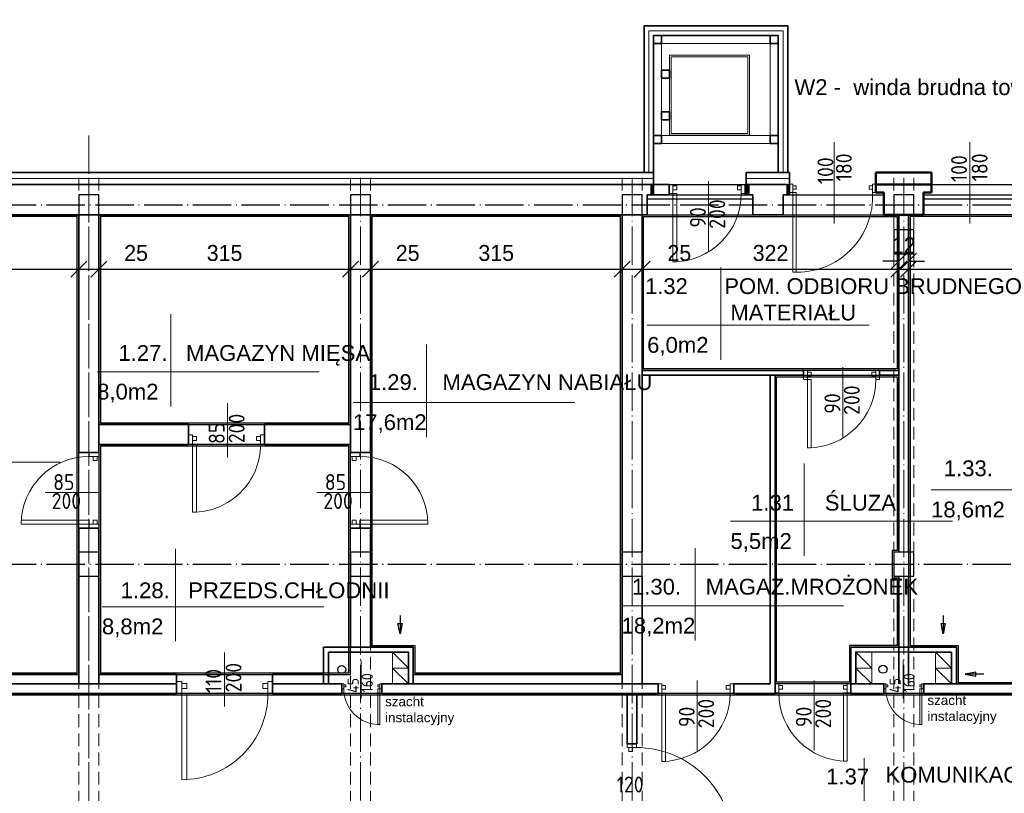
# Model space of a CAD drawing. Header units: millimetres. Extents: x -642 to 14033, y 1994 to 13520.
# Tile 67 of 72: x 10021 to 11253, y 11860 to 12829. Entities that reach past the tile are written whole.
import ezdxf

# ---------------------------------------------------------------- set-up
doc = ezdxf.new("R2010")
doc.units = ezdxf.units.MM
doc.linetypes.add('ACAD_ISO04W100', pattern=[30.5, 24, -3, 0.5, -3])
doc.linetypes.add('KRESKOWA_X2', pattern=[12, 8, -4])
for name, color, linetype, lineweight in [('drzwi', 140, 'Continuous', 13), ('KOMINY', 43, 'Continuous', 15), ('opisy drzwi', 40, 'Continuous', 13), ('opisy pom', 3, 'Continuous', 18), ('OPISY POM. 100', 150, 'Continuous', 20), ('przerywana', 7, 'KRESKOWA_X2', 9), ('sciany', 4, 'Continuous', 35), ('symetria', 7, 'ACAD_ISO04W100', 9), ('słupy', 2, 'Continuous', 30), ('wymiary', 1, 'Continuous', 13), ('ściana', 4, 'Continuous', 50), ('ściany-OCIEPLENIE', 201, 'Continuous', 9)]:
    doc.layers.add(name, color=color, linetype=linetype, lineweight=lineweight)
doc.layers.add('kanalizacja', color=210, linetype='Continuous')
doc.layers.add('POWIERZCHNIA', color=123, linetype='Continuous', plot=False)
doc.styles.add('ISO', font='isocp.shx')
doc.styles.add('ROMANS', font='ROMANS')
doc.styles.add('SYSTEM', font='TXT')
doc.linetypes.add('BATTING', pattern='A,0.0001,-0.1,[134,ltypeshp.shx,S=0.1,R=0,X=-0.1,Y=0],-0.2,[134,ltypeshp.shx,S=0.1,R=180,X=0.1,Y=0],-0.1', length=0.4001)
doc.dimstyles.new('Jacek2', dxfattribs={"dimscale": 2, "dimtxt": 10, "dimasz": 10, "dimexe": 15, "dimexo": 15, "dimgap": 5, "dimtad": 1, "dimdec": 0, "dimzin": 0, "dimdsep": 46, "dimtxsty": 'Standard', "dimblk": 'OBLIQUE', "dimcen": 0, "dimdle": 5, "dimadec": 1, "dimazin": 0, "dimtfac": 1, "dimtdec": 0, "dimtofl": 0, "dimtmove": 0, "dimatfit": 3, "dimfxl": 1, "dimtolj": 1, "dimtzin": 0, "dimarcsym": 0})

# ---------------------------------------------------------------- blocks, each defined once
blk = doc.blocks.new('_OBLIQUE')
at = {"color": 0, "linetype": 'ByBlock'}
blk.add_line((-0.5, -0.5), (0.5, 0.5), dxfattribs=at)
blk = doc.blocks.new('*D247')
at = {"layer": 'Defpoints', "color": 0, "transparency": 16777216}
for p in [(9779.6, 12584.9), (10094.6, 12584.9), (10094.6, 12517)]:
    blk.add_point(p, dxfattribs=at)
at = {"layer": 'wymiary', "color": 0, "lineweight": -2, "transparency": 16777216}
for p, q in [((9779.6, 12554.9), (9779.6, 12487)), ((10094.6, 12554.9), (10094.6, 12487)), ((9769.6, 12517), (10104.6, 12517))]:
    blk.add_line(p, q, dxfattribs=at)
at = {"layer": 'wymiary', "color": 0, "lineweight": -2, "transparency": 16777216, "xscale": 20, "yscale": 20, "zscale": 20, "rotation": 180}
blk.add_blockref('_OBLIQUE', (9779.6, 12517), dxfattribs=at)
at = {"layer": 'wymiary', "color": 0, "lineweight": -2, "transparency": 16777216, "xscale": 20, "yscale": 20, "zscale": 20}
blk.add_blockref('_OBLIQUE', (10094.6, 12517), dxfattribs=at)
at = {"layer": 'wymiary', "color": 0, "transparency": 16777216, "insert": (9937.1, 12537), "char_height": 20, "attachment_point": 5}
blk.add_mtext('\\A1;315', dxfattribs=at)
blk = doc.blocks.new('*D248')
at = {"layer": 'Defpoints', "color": 0, "transparency": 16777216}
for p in [(10094.6, 12584.9), (10119.6, 12584.9), (10119.6, 12517)]:
    blk.add_point(p, dxfattribs=at)
at = {"layer": 'wymiary', "color": 0, "lineweight": -2, "transparency": 16777216}
for p, q in [((10094.6, 12554.9), (10094.6, 12487)), ((10119.6, 12554.9), (10119.6, 12487)), ((10084.6, 12517), (10119.6, 12517)), ((10119.6, 12517), (10193, 12517))]:
    blk.add_line(p, q, dxfattribs=at)
at = {"layer": 'wymiary', "color": 0, "lineweight": -2, "transparency": 16777216, "xscale": 20, "yscale": 20, "zscale": 20, "rotation": 180}
blk.add_blockref('_OBLIQUE', (10094.6, 12517), dxfattribs=at)
at = {"layer": 'wymiary', "color": 0, "lineweight": -2, "transparency": 16777216, "xscale": 20, "yscale": 20, "zscale": 20}
blk.add_blockref('_OBLIQUE', (10119.6, 12517), dxfattribs=at)
at = {"layer": 'wymiary', "color": 0, "transparency": 16777216, "insert": (10166.3, 12537), "char_height": 20, "attachment_point": 5}
blk.add_mtext('\\A1;25', dxfattribs=at)
blk = doc.blocks.new('*D249')
at = {"layer": 'Defpoints', "color": 0, "transparency": 16777216}
for p in [(10119.6, 12584.9), (10434.6, 12584.9), (10434.6, 12517)]:
    blk.add_point(p, dxfattribs=at)
at = {"layer": 'wymiary', "color": 0, "lineweight": -2, "transparency": 16777216}
for p, q in [((10119.6, 12554.9), (10119.6, 12487)), ((10434.6, 12554.9), (10434.6, 12487)), ((10109.6, 12517), (10444.6, 12517))]:
    blk.add_line(p, q, dxfattribs=at)
at = {"layer": 'wymiary', "color": 0, "lineweight": -2, "transparency": 16777216, "xscale": 20, "yscale": 20, "zscale": 20, "rotation": 180}
blk.add_blockref('_OBLIQUE', (10119.6, 12517), dxfattribs=at)
at = {"layer": 'wymiary', "color": 0, "lineweight": -2, "transparency": 16777216, "xscale": 20, "yscale": 20, "zscale": 20}
blk.add_blockref('_OBLIQUE', (10434.6, 12517), dxfattribs=at)
at = {"layer": 'wymiary', "color": 0, "transparency": 16777216, "insert": (10277.1, 12537), "char_height": 20, "attachment_point": 5}
blk.add_mtext('\\A1;315', dxfattribs=at)
blk = doc.blocks.new('*D250')
at = {"layer": 'Defpoints', "color": 0, "transparency": 16777216}
for p in [(10434.6, 12584.9), (10459.6, 12584.9), (10459.6, 12517)]:
    blk.add_point(p, dxfattribs=at)
at = {"layer": 'wymiary', "color": 0, "lineweight": -2, "transparency": 16777216}
for p, q in [((10434.6, 12554.9), (10434.6, 12487)), ((10459.6, 12554.9), (10459.6, 12487)), ((10424.6, 12517), (10459.6, 12517)), ((10459.6, 12517), (10533, 12517))]:
    blk.add_line(p, q, dxfattribs=at)
at = {"layer": 'wymiary', "color": 0, "lineweight": -2, "transparency": 16777216, "xscale": 20, "yscale": 20, "zscale": 20, "rotation": 180}
blk.add_blockref('_OBLIQUE', (10434.6, 12517), dxfattribs=at)
at = {"layer": 'wymiary', "color": 0, "lineweight": -2, "transparency": 16777216, "xscale": 20, "yscale": 20, "zscale": 20}
blk.add_blockref('_OBLIQUE', (10459.6, 12517), dxfattribs=at)
at = {"layer": 'wymiary', "color": 0, "transparency": 16777216, "insert": (10506.3, 12537), "char_height": 20, "attachment_point": 5}
blk.add_mtext('\\A1;25', dxfattribs=at)
blk = doc.blocks.new('*D251')
at = {"layer": 'Defpoints', "color": 0, "transparency": 16777216}
for p in [(10459.6, 12584.9), (10774.6, 12584.9), (10774.6, 12517)]:
    blk.add_point(p, dxfattribs=at)
at = {"layer": 'wymiary', "color": 0, "lineweight": -2, "transparency": 16777216}
for p, q in [((10459.6, 12554.9), (10459.6, 12487)), ((10774.6, 12554.9), (10774.6, 12487)), ((10449.6, 12517), (10784.6, 12517))]:
    blk.add_line(p, q, dxfattribs=at)
at = {"layer": 'wymiary', "color": 0, "lineweight": -2, "transparency": 16777216, "xscale": 20, "yscale": 20, "zscale": 20, "rotation": 180}
blk.add_blockref('_OBLIQUE', (10459.6, 12517), dxfattribs=at)
at = {"layer": 'wymiary', "color": 0, "lineweight": -2, "transparency": 16777216, "xscale": 20, "yscale": 20, "zscale": 20}
blk.add_blockref('_OBLIQUE', (10774.6, 12517), dxfattribs=at)
at = {"layer": 'wymiary', "color": 0, "transparency": 16777216, "insert": (10617.1, 12537), "char_height": 20, "attachment_point": 5}
blk.add_mtext('\\A1;315', dxfattribs=at)
blk = doc.blocks.new('*D252')
at = {"layer": 'Defpoints', "color": 0, "transparency": 16777216}
for p in [(10774.6, 12584.9), (10799.6, 12584.9), (10799.6, 12517)]:
    blk.add_point(p, dxfattribs=at)
at = {"layer": 'wymiary', "color": 0, "lineweight": -2, "transparency": 16777216}
for p, q in [((10774.6, 12554.9), (10774.6, 12487)), ((10799.6, 12554.9), (10799.6, 12487)), ((10764.6, 12517), (10799.6, 12517)), ((10799.6, 12517), (10873, 12517))]:
    blk.add_line(p, q, dxfattribs=at)
at = {"layer": 'wymiary', "color": 0, "lineweight": -2, "transparency": 16777216, "xscale": 20, "yscale": 20, "zscale": 20, "rotation": 180}
blk.add_blockref('_OBLIQUE', (10774.6, 12517), dxfattribs=at)
at = {"layer": 'wymiary', "color": 0, "lineweight": -2, "transparency": 16777216, "xscale": 20, "yscale": 20, "zscale": 20}
blk.add_blockref('_OBLIQUE', (10799.6, 12517), dxfattribs=at)
at = {"layer": 'wymiary', "color": 0, "transparency": 16777216, "insert": (10846.3, 12537), "char_height": 20, "attachment_point": 5}
blk.add_mtext('\\A1;25', dxfattribs=at)
blk = doc.blocks.new('*D253')
at = {"layer": 'Defpoints', "color": 0, "transparency": 16777216}
for p in [(10799.6, 12584.9), (11121.1, 12584.9), (11121.1, 12517)]:
    blk.add_point(p, dxfattribs=at)
at = {"layer": 'wymiary', "color": 0, "lineweight": -2, "transparency": 16777216}
for p, q in [((10799.6, 12554.9), (10799.6, 12487)), ((11121.1, 12554.9), (11121.1, 12487)), ((10789.6, 12517), (11131.1, 12517))]:
    blk.add_line(p, q, dxfattribs=at)
at = {"layer": 'wymiary', "color": 0, "lineweight": -2, "transparency": 16777216, "xscale": 20, "yscale": 20, "zscale": 20, "rotation": 180}
blk.add_blockref('_OBLIQUE', (10799.6, 12517), dxfattribs=at)
at = {"layer": 'wymiary', "color": 0, "lineweight": -2, "transparency": 16777216, "xscale": 20, "yscale": 20, "zscale": 20}
blk.add_blockref('_OBLIQUE', (11121.1, 12517), dxfattribs=at)
at = {"layer": 'wymiary', "color": 0, "transparency": 16777216, "insert": (10960.4, 12537), "char_height": 20, "attachment_point": 5}
blk.add_mtext('\\A1;322', dxfattribs=at)
blk = doc.blocks.new('*D254')
at = {"layer": 'Defpoints', "color": 0, "transparency": 16777216}
for p in [(11121.1, 12584.9), (11133.1, 12584.9), (11133.1, 12526.7)]:
    blk.add_point(p, dxfattribs=at)
at = {"layer": 'wymiary', "color": 0, "lineweight": -2, "transparency": 16777216}
for p, q in [((11121.1, 12554.9), (11121.1, 12496.7)), ((11133.1, 12554.9), (11133.1, 12496.7)), ((11121.1, 12526.7), (11101.1, 12526.7)), ((11133.1, 12526.7), (11153.1, 12526.7))]:
    blk.add_line(p, q, dxfattribs=at)
at = {"layer": 'wymiary', "color": 0, "lineweight": -2, "transparency": 16777216, "xscale": 20, "yscale": 20, "zscale": 20}
blk.add_blockref('_OBLIQUE', (11121.1, 12526.7), dxfattribs=at)
at = {"layer": 'wymiary', "color": 0, "lineweight": -2, "transparency": 16777216, "xscale": 20, "yscale": 20, "zscale": 20, "rotation": 180}
blk.add_blockref('_OBLIQUE', (11133.1, 12526.7), dxfattribs=at)
at = {"layer": 'wymiary', "color": 0, "transparency": 16777216, "insert": (11127.1, 12546.7), "char_height": 20, "attachment_point": 5}
blk.add_mtext('\\A1;12', dxfattribs=at)
blk = doc.blocks.new('*D255')
at = {"layer": 'Defpoints', "color": 0, "transparency": 16777216}
for p in [(11133.1, 12584.9), (11461.1, 12584.9), (11461.1, 12517)]:
    blk.add_point(p, dxfattribs=at)
at = {"layer": 'wymiary', "color": 0, "lineweight": -2, "transparency": 16777216}
for p, q in [((11133.1, 12554.9), (11133.1, 12487)), ((11461.1, 12554.9), (11461.1, 12487)), ((11123.1, 12517), (11471.1, 12517))]:
    blk.add_line(p, q, dxfattribs=at)
at = {"layer": 'wymiary', "color": 0, "lineweight": -2, "transparency": 16777216, "xscale": 20, "yscale": 20, "zscale": 20, "rotation": 180}
blk.add_blockref('_OBLIQUE', (11133.1, 12517), dxfattribs=at)
at = {"layer": 'wymiary', "color": 0, "lineweight": -2, "transparency": 16777216, "xscale": 20, "yscale": 20, "zscale": 20}
blk.add_blockref('_OBLIQUE', (11461.1, 12517), dxfattribs=at)
at = {"layer": 'wymiary', "color": 0, "transparency": 16777216, "insert": (11297.1, 12537), "char_height": 20, "attachment_point": 5}
blk.add_mtext('\\A1;328', dxfattribs=at)
blk = doc.blocks.new('*D428')
at = {"layer": 'Defpoints', "color": 0, "transparency": 16777216}
for p in [(12183.1, 13003.7), (753.6, 12769.9), (12183.1, 12769.9)]:
    blk.add_point(p, dxfattribs=at)
at = {"layer": 'wymiary', "color": 0, "lineweight": -2, "transparency": 16777216}
for p, q in [((753.6, 12799.9), (753.6, 13033.7)), ((12183.1, 12799.9), (12183.1, 13033.7)), ((743.6, 13003.7), (12193.1, 13003.7))]:
    blk.add_line(p, q, dxfattribs=at)
at = {"layer": 'wymiary', "color": 0, "lineweight": -2, "transparency": 16777216, "xscale": 20, "yscale": 20, "zscale": 20, "rotation": 180}
blk.add_blockref('_OBLIQUE', (753.6, 13003.7), dxfattribs=at)
at = {"layer": 'wymiary', "color": 0, "lineweight": -2, "transparency": 16777216, "xscale": 20, "yscale": 20, "zscale": 20}
blk.add_blockref('_OBLIQUE', (12183.1, 13003.7), dxfattribs=at)
at = {"layer": 'wymiary', "color": 0, "transparency": 16777216, "insert": (6468.4, 13023.7), "char_height": 20, "attachment_point": 5}
blk.add_mtext('\\A1;11430', dxfattribs=at)

msp = doc.modelspace()

# ---------------------------------------------------------------- linework, layer by layer
for p, q in [((7707.4, 12622.9), (10984.1, 12622.9)), ((8383.1, 12622.9), (10984.1, 12622.9)), ((11100.1, 12622.9), (11507.4, 12622.9)), ((11100.1, 12622.9), (12183.1, 12622.9)), ((10806.1, 12609.9), (10938.1, 12609.9)), ((10976.1, 12609.9), (11102.1, 12609.9)), ((11152.1, 12609.9), (11272.1, 12609.9)), ((10806.1, 12604.9), (10938.1, 12604.9)), ((11152.1, 12604.9), (11272.1, 12604.9))]:
    msp.add_line(p, q)
at = {"linetype": 'ACAD_ISO04W100', "ltscale": 2}
for p, q in [((477.4, 12597.4), (13301.1, 12597.4)), ((477.4, 12147.4), (13301.1, 12147.4))]:
    msp.add_line(p, q, dxfattribs=at)
at = {"layer": 'drzwi'}
for points in [[(10814.1, 12809.4), (10970.1, 12809.4), (10970.1, 12674.3), (10814.1, 12674.3)], [(10824.1, 12799.4), (10960.1, 12799.4), (10960.1, 12684.3), (10824.1, 12684.3)], [(10834.1, 12784.7), (10934.1, 12784.7), (10934.1, 12684.7), (10834.1, 12684.7)], [(10836.1, 12782.7), (10932.1, 12782.7), (10932.1, 12686.7), (10836.1, 12686.7)]]:
    msp.add_lwpolyline(points, close=True, dxfattribs=at)
for points in [[(10833.5, 12622.9, 0), (10838.3, 12622.9, 0), (10838.3, 12611.5, 0), (10833.5, 12611.5, 0), (10833.5, 12622.9, 0)], [(10838.3, 12621, 0), (10843, 12621, 0), (10843, 12616.3, 0), (10838.3, 12616.3, 0), (10838.3, 12621, 0)], [(10923.8, 12621, 0), (10919, 12621, 0), (10919, 12616.3, 0), (10923.8, 12616.3, 0), (10923.8, 12621, 0)], [(10923.8, 12622.9, 0), (10928.5, 12622.9, 0), (10928.5, 12611.5, 0), (10923.8, 12611.5, 0), (10923.8, 12622.9, 0)], [(10988.4, 12623.1, 0), (10984.1, 12623.1, 0), (10984.1, 12612.8, 0), (10988.4, 12612.8, 0), (10988.4, 12623.1, 0)], [(10988.4, 12621.4, 0), (10992.7, 12621.4, 0), (10992.7, 12617.1, 0), (10988.4, 12617.1, 0), (10988.4, 12621.4, 0)], [(11088, 12621.4, 0), (11083.7, 12621.4, 0), (11083.7, 12617.1, 0), (11088, 12617.1, 0), (11088, 12621.4, 0)], [(11088, 12623.1, 0), (11092.1, 12623.1, 0), (11092.1, 12612.8, 0), (11088, 12612.8, 0), (11088, 12623.1, 0)], [(10838.3, 12611.5, 0), (10843, 12611.5, 0), (10843, 12526, 0), (10838.3, 12526, 0), (10838.3, 12611.5, 0)], [(10984.1, 12612.8, 0), (10992.7, 12612.8, 0), (10992.7, 12513.3, 0), (10988.4, 12513.2, 0), (10988.4, 12612.8, 0)], [(11001.9, 12389.9, 0), (11006.7, 12389.9, 0), (11006.7, 12378.5, 0), (11001.9, 12378.5, 0), (11001.9, 12389.9, 0)], [(11006.7, 12388, 0), (11011.4, 12388, 0), (11011.4, 12383.3, 0), (11006.7, 12383.3, 0), (11006.7, 12388, 0)], [(11092.2, 12388, 0), (11087.4, 12388, 0), (11087.4, 12383.3, 0), (11092.2, 12383.3, 0), (11092.2, 12388, 0)], [(11092.2, 12389.9, 0), (11096.9, 12389.9, 0), (11096.9, 12378.5, 0), (11092.2, 12378.5, 0), (11092.2, 12389.9, 0)], [(11006.7, 12378.5, 0), (11011.4, 12378.5, 0), (11011.4, 12293, 0), (11006.7, 12293, 0), (11006.7, 12378.5, 0)], [(10237.1, 12309.4, 0), (10232.1, 12309.4, 0), (10232.1, 12297.4, 0), (10237.1, 12297.4, 0), (10237.1, 12309.4, 0)], [(10237.1, 12307.4, 0), (10242.1, 12307.4, 0), (10242.1, 12302.4, 0), (10237.1, 12302.4, 0), (10237.1, 12307.4, 0)], [(10322.1, 12307.4, 0), (10317.1, 12307.4, 0), (10317.1, 12302.4, 0), (10322.1, 12302.4, 0), (10322.1, 12307.4, 0)], [(10322.1, 12309.4, 0), (10327.1, 12309.4, 0), (10327.1, 12297.4, 0), (10322.1, 12297.4, 0), (10322.1, 12309.4, 0)], [(10119.6, 12282.4, 0), (10119.6, 12287.4, 0), (10107.6, 12287.4, 0), (10107.6, 12282.4, 0), (10119.6, 12282.4, 0)], [(10237.1, 12297.4, 0), (10242.1, 12297.4, 0), (10242.1, 12212.6, 0), (10237.1, 12212.4, 0), (10237.1, 12297.4, 0)], [(10434.6, 12282.4, 0), (10434.6, 12287.4, 0), (10446.6, 12287.4, 0), (10446.6, 12282.4, 0), (10434.6, 12282.4, 0)], [(10117.6, 12282.4, 0), (10117.6, 12277.4, 0), (10112.6, 12277.4, 0), (10112.6, 12282.4, 0), (10117.6, 12282.4, 0)], [(10436.6, 12282.4, 0), (10436.6, 12277.4, 0), (10441.6, 12277.4, 0), (10441.6, 12282.4, 0), (10436.6, 12282.4, 0)], [(10107.6, 12197.4, 0), (10107.6, 12202.4, 0), (10022.8, 12202.4, 0)], [(10117.6, 12197.4, 0), (10117.6, 12202.4, 0), (10112.6, 12202.4, 0), (10112.6, 12197.4, 0), (10117.6, 12197.4, 0)], [(10436.6, 12197.4, 0), (10436.6, 12202.4, 0), (10441.6, 12202.4, 0), (10441.6, 12197.4, 0), (10436.6, 12197.4, 0)], [(10446.6, 12197.4, 0), (10446.6, 12202.4, 0), (10531.5, 12202.4, 0)], [(10022.6, 12197.4, 0), (10107.6, 12197.4, 0)], [(10119.6, 12197.4, 0), (10119.6, 12192.4, 0), (10107.6, 12192.4, 0), (10107.6, 12197.4, 0), (10119.6, 12197.4, 0)], [(10434.6, 12197.4, 0), (10434.6, 12192.4, 0), (10446.6, 12192.4, 0), (10446.6, 12197.4, 0), (10434.6, 12197.4, 0)], [(10531.6, 12197.4, 0), (10446.6, 12197.4, 0)], [(10223.5, 12000.7, 0), (10217.1, 12000.7, 0), (10217.1, 11985.4, 0), (10223.5, 11985.4, 0), (10223.5, 12000.7, 0)], [(10223.5, 11998.1, 0), (10229.8, 11998.1, 0), (10229.8, 11991.8, 0), (10223.5, 11991.8, 0), (10223.5, 11998.1, 0)], [(10331.4, 11998.1, 0), (10325, 11998.1, 0), (10325, 11991.8, 0), (10331.4, 11991.8, 0), (10331.4, 11998.1, 0)], [(10331.4, 12000.7, 0), (10337.7, 12000.7, 0), (10337.7, 11985.4, 0), (10331.4, 11985.4, 0), (10331.4, 12000.7, 0)], [(10426.3, 11997.4, 0), (10423.8, 11997.4, 0), (10423.8, 11991.4, 0), (10426.3, 11991.4, 0), (10426.3, 11997.4, 0)], [(10426.3, 11996.4, 0), (10428.8, 11996.4, 0), (10428.8, 11993.9, 0), (10426.3, 11993.9, 0), (10426.3, 11996.4, 0)], [(10471.3, 11996.4, 0), (10468.8, 11996.4, 0), (10468.8, 11993.9, 0), (10471.3, 11993.9, 0), (10471.3, 11996.4, 0)], [(10471.3, 11991.4, 0), (10468.8, 11991.4, 0), (10468.8, 11946.5, 0), (10471.3, 11946.5, 0), (10471.3, 11991.4, 0)], [(10471.3, 11997.4, 0), (10473.8, 11997.4, 0), (10473.8, 11991.4, 0), (10471.3, 11991.4, 0), (10471.3, 11997.4, 0)], [(10819.6, 11997.4, 0), (10824.4, 11997.4, 0), (10824.4, 11986, 0), (10819.6, 11986, 0), (10819.6, 11997.4, 0)], [(10824.4, 11995.5, 0), (10829.1, 11995.5, 0), (10829.1, 11990.8, 0), (10824.4, 11990.8, 0), (10824.4, 11995.5, 0)], [(10909.9, 11995.5, 0), (10905.1, 11995.5, 0), (10905.1, 11990.8, 0), (10909.9, 11990.8, 0), (10909.9, 11995.5, 0)], [(10909.9, 11997.4, 0), (10914.6, 11997.4, 0), (10914.6, 11986, 0), (10909.9, 11986, 0), (10909.9, 11997.4, 0)], [(10966.1, 11997.5, 0), (10970.9, 11997.5, 0), (10970.9, 11986.1, 0), (10966.1, 11986.1, 0), (10966.1, 11997.5, 0)], [(10970.9, 11995.6, 0), (10975.6, 11995.6, 0), (10975.6, 11990.8, 0), (10970.9, 11990.8, 0), (10970.9, 11995.6, 0)], [(11056.4, 11995.6, 0), (11051.6, 11995.6, 0), (11051.6, 11990.8, 0), (11056.4, 11990.8, 0), (11056.4, 11995.6, 0)], [(11056.4, 11997.5, 0), (11061.1, 11997.5, 0), (11061.1, 11986.1, 0), (11056.4, 11986.1, 0), (11056.4, 11997.5, 0)], [(11104.7, 11997.4, 0), (11102.2, 11997.4, 0), (11102.2, 11991.4, 0), (11104.7, 11991.4, 0), (11104.7, 11997.4, 0)], [(11104.7, 11996.4, 0), (11107.2, 11996.4, 0), (11107.2, 11993.9, 0), (11104.7, 11993.9, 0), (11104.7, 11996.4, 0)], [(11149.7, 11996.4, 0), (11147.2, 11996.4, 0), (11147.2, 11993.9, 0), (11149.7, 11993.9, 0), (11149.7, 11996.4, 0)], [(11149.7, 11991.4, 0), (11147.2, 11991.4, 0), (11147.2, 11946.5, 0), (11149.7, 11946.5, 0), (11149.7, 11991.4, 0)], [(11149.7, 11997.4, 0), (11152.2, 11997.4, 0), (11152.2, 11991.4, 0), (11149.7, 11991.4, 0), (11149.7, 11997.4, 0)], [(10223.5, 11985.4, 0), (10229.8, 11985.4, 0), (10229.8, 11877.7, 0), (10223.5, 11877.5, 0), (10223.5, 11985.4, 0)], [(10824.4, 11986, 0), (10829.1, 11986, 0), (10829.1, 11900.5, 0), (10824.4, 11900.5, 0), (10824.4, 11986, 0)], [(11056.4, 11986.1, 0), (11051.6, 11986.1, 0), (11051.6, 11900.6, 0), (11056.4, 11900.6, 0), (11056.4, 11986.1, 0)], [(10781.1, 11917.8, 0), (10781.1, 11922.4, 0), (10792.6, 11922.4, 0), (10792.6, 11917.8, 0), (10781.1, 11917.8, 0)], [(10783, 11917.8, 0), (10783, 11913, 0), (10787.8, 11913, 0), (10787.8, 11917.8, 0), (10783, 11917.8, 0)]]:
    msp.add_polyline3d(points, dxfattribs=at)
for centre, radius, start, end in [((10838.3, 12611.5), 85.5, 270, 0), ((10993.7, 12607.5), 94.5, 266.7849, 3.2153), ((11006.7, 12378.5), 85.5, 270, 0), ((10237.1, 12297.4), 85, 270.001, 0.0014), ((10107.6, 12197.4), 85, 90, 180), ((10446.6, 12197.4), 85, 0, 90), ((10471.3, 11991.4), 45, 180, 270), ((11149.7, 11991.4), 45, 180, 270), ((10223.5, 11985.4), 107.9, 270.001, 0.0014), ((10824.4, 11986), 85.5, 270, 0), ((11056.4, 11986.1), 85.5, 180, 270), ((10792.6, 11797.2), 120.6, 359.9997, 89.9998)]:
    msp.add_arc(centre, radius, start, end, dxfattribs=at)
at = {"layer": 'kanalizacja'}
for centre in [(10423.7, 12015.5), (11101.2, 12015.8)]:
    msp.add_circle(centre, 5, dxfattribs=at)
at = {"layer": 'KOMINY', "lineweight": 18}
for p, q in [((10487.1, 12037.4), (10507.1, 12017.4)), ((11067.1, 12037.4), (11087.1, 12017.4)), ((11167.1, 12037.4), (11187.1, 12017.4)), ((10487.1, 12017.4), (10507.1, 11997.4)), ((11067.1, 12017.4), (11087.1, 11997.4)), ((11167.1, 12017.4), (11187.1, 11997.4))]:
    msp.add_line(p, q, dxfattribs=at)
at = {"layer": 'KOMINY', "lineweight": 30}
for points in [[(10496.7, 12083.3), (10496.7, 12060), (10494.1, 12073.1), (10499.2, 12073.1), (10496.7, 12060)], [(11176.7, 12083.3), (11176.7, 12060), (11174.1, 12073.1), (11179.2, 12073.1), (11176.7, 12060)], [(11227.5, 12009.8), (11204.2, 12009.8), (11217.3, 12007.2), (11217.3, 12012.3), (11204.2, 12009.8)]]:
    msp.add_lwpolyline(points, dxfattribs=at)
at = {"layer": 'KOMINY', "lineweight": 18}
for points in [[(10507.1, 12017.4), (10487.1, 12017.4), (10487.1, 12037.4), (10507.1, 12037.4)], [(11087.1, 12017.4), (11067.1, 12017.4), (11067.1, 12037.4), (11087.1, 12037.4)], [(11187.1, 12017.4), (11167.1, 12017.4), (11167.1, 12037.4), (11187.1, 12037.4)], [(10507.1, 11997.4), (10487.1, 11997.4), (10487.1, 12017.4), (10507.1, 12017.4)], [(11087.1, 11997.4), (11067.1, 11997.4), (11067.1, 12017.4), (11087.1, 12017.4)], [(11187.1, 11997.4), (11167.1, 11997.4), (11167.1, 12017.4), (11187.1, 12017.4)]]:
    msp.add_lwpolyline(points, close=True, dxfattribs=at)
at = {"layer": 'opisy drzwi'}
for p, q in [((11040.1, 12574.1), (11040.1, 12675.9)), ((11210.1, 12574.1), (11210.1, 12675.9)), ((10882.6, 12539.5), (10882.6, 12627.1)), ((11051, 12306.5), (11051, 12394.1)), ((10280.8, 12281), (10280.8, 12348.9)), ((10052.7, 12237.1), (10120.5, 12237.1)), ((10392.7, 12237.1), (10460.5, 12237.1)), ((10277, 11969), (10277, 12036.9)), ((10448.2, 11979.3), (10448.2, 12026.8)), ((11126.6, 11979.3), (11126.6, 12026.8)), ((10868.7, 11914), (10868.7, 12001.6)), ((11015.2, 11914), (11015.2, 12001.6))]:
    msp.add_line(p, q, dxfattribs=at)
at = {"layer": 'opisy pom'}
for p, q in [((10898.2, 12403.4), (10898.2, 12519.1)), ((10209.8, 12344.8), (10209.8, 12460.6)), ((10806.2, 12446.8), (11083.9, 12446.8)), ((10529.9, 12306.5), (10529.9, 12422.3)), ((10117.8, 12388.2), (10395.5, 12388.2)), ((10437.9, 12349.9), (10715.7, 12349.9)), ((9793.8, 12275.1), (10071.6, 12275.1)), ((11002.5, 12157.8), (11002.5, 12273.5)), ((11161.6, 12240.6), (11439.3, 12240.6)), ((10910.5, 12201.2), (11188.2, 12201.2)), ((10215.8, 12050.8), (10215.8, 12166.6)), ((10866.2, 12051.8), (10866.2, 12167.6)), ((10123.8, 12094.2), (10401.5, 12094.2)), ((10774.2, 12095.2), (11051.9, 12095.2))]:
    msp.add_line(p, q, dxfattribs=at)
at = {"layer": 'OPISY POM. 100'}
msp.add_line((11077.8, 11904.3), (11077.8, 11799.2), dxfattribs=at)
at = {"layer": 'POWIERZCHNIA'}
for points in [[(9779.6, 12009.4), (10094.6, 12009.4), (10094.6, 12584.9), (9779.6, 12584.9)], [(9781.6, 12011.4), (10092.6, 12011.4), (10092.6, 12582.9), (9781.6, 12582.9)], [(10119.6, 12322.4), (10434.6, 12322.4), (10434.6, 12584.9), (10119.6, 12584.9)], [(10121.6, 12324.4), (10432.6, 12324.4), (10432.6, 12582.9), (10121.6, 12582.9)], [(10461.6, 12045.4), (10515.1, 12045.4), (10515.1, 12011.4), (10772.6, 12011.4), (10772.6, 12582.9), (10461.6, 12582.9)], [(10799.6, 12584.9), (11121.1, 12584.9), (11121.1, 12389.9), (10799.6, 12389.9)], [(10801.6, 12582.9), (11119.1, 12582.9), (11119.1, 12391.9), (10801.6, 12391.9)], [(11135.1, 12045.4), (11195.1, 12045.4), (11195.1, 11999.4), (11459.1, 11999.4), (11459.1, 12582.9), (11135.1, 12582.9)], [(10968.1, 12381.9), (11119.1, 12381.9), (11119.1, 12164.4), (11112.6, 12164.4), (11112.6, 12130.4), (11119.1, 12130.4), (11119.1, 12045.4), (11059.1, 12045.4), (11059.1, 11999.5), (10968.1, 11999.5)], [(10119.6, 12009.4), (10434.6, 12009.4), (10434.6, 12297.4), (10119.6, 12297.4)], [(10121.6, 12011.4), (10432.6, 12011.4), (10432.6, 12295.4), (10121.6, 12295.4)], [(9435.1, 11983.4), (9435.1, 11757.4), (9932.1, 11757.4), (9932.1, 11699.4), (10092.6, 11699.4), (10092.6, 11757.4), (10121.6, 11757.4), (10121.6, 11586.9), (10267.6, 11586.9), (10267.6, 11757.4), (11817.6, 11757.4), (11817.6, 11983.4)]]:
    msp.add_lwpolyline(points, close=True, dxfattribs=at)
for points in [[(10459.6, 12043.4), (10513.1, 12043.4), (10513.1, 12009.4), (10774.6, 12009.4), (10774.6, 12584.9), (10459.6, 12584.9), (10459.6, 12043.4)], [(11133.1, 12043.4), (11193.1, 12043.4), (11193.1, 11997.4), (11461.1, 11997.4), (11461.1, 12584.9), (11133.1, 12584.9), (11133.1, 12043.4)], [(10966.1, 12383.9), (11121.1, 12383.9), (11121.1, 12162.4), (11114.6, 12162.4), (11114.6, 12132.4), (11121.1, 12132.4), (11121.1, 12043.4), (11061.1, 12043.4), (11061.1, 11997.5), (10966.1, 11997.5), (10966.1, 12383.9), (11001.9, 12384.2)], [(9433.1, 11985.4), (9433.1, 11755.4), (9930.1, 11755.4), (9930.1, 11697.4), (10094.6, 11697.4), (10094.6, 11755.4), (10119.6, 11755.4), (10119.6, 11584.9), (10269.6, 11584.9), (10269.6, 11755.4), (11819.6, 11755.4), (11819.6, 11985.4), (9433.1, 11985.4), (9433.1, 11985.4), (9433.1, 11985.4)]]:
    msp.add_lwpolyline(points, dxfattribs=at)
at = {"layer": 'przerywana', "linetype": 'KRESKOWA_X2', "ltscale": 2}
for p, q in [((10094.6, 12631.4), (10094.6, 11259.9)), ((10094.6, 12631.4), (10094.6, 11259.9)), ((10119.6, 12631.4), (10119.6, 11259.9)), ((10434.6, 12631.4), (10434.6, 11584.9)), ((10459.6, 12631.4), (10459.6, 11584.9)), ((10774.6, 12631.4), (10774.6, 11259.9)), ((10799.6, 12631.4), (10799.6, 11259.9)), ((11114.6, 12631.4), (11114.6, 11259.9)), ((11139.6, 12631.4), (11139.6, 11259.9))]:
    msp.add_line(p, q, dxfattribs=at)
at = {"layer": 'sciany'}
for p, q in [((10811.1, 12622.9), (10833.5, 12622.9)), ((10833.5, 12622.9), (10833.5, 12609.9)), ((10933.1, 12622.9), (10928.5, 12622.9)), ((10928.5, 12622.9), (10928.5, 12609.9)), ((10833.5, 12609.9), (10811.1, 12609.9)), ((10928.5, 12609.9), (10933.1, 12609.9)), ((10094.6, 12584.9), (10094.6, 12287.4)), ((10119.6, 12584.9), (10119.6, 12287.4)), ((10434.6, 12584.9), (10434.6, 12287.4)), ((10459.6, 12584.9), (10459.6, 12287.4)), ((10774.6, 12584.9), (10774.6, 12162.4)), ((10799.6, 12584.9), (10799.6, 12162.4)), ((11121.1, 12584.9), (11121.1, 12162.4)), ((11133.1, 12584.9), (11133.1, 12162.4)), ((11001.9, 12389.9), (10799.6, 12389.9)), ((11001.9, 12389.9), (11001.9, 12383.9)), ((11121.1, 12389.9), (11096.9, 12389.9)), ((11096.9, 12389.9), (11096.9, 12383.9)), ((11001.9, 12383.9), (10799.6, 12383.9)), ((10960.1, 12383.9), (10960.1, 11997.5)), ((10966.1, 12383.9), (10966.1, 11997.5)), ((11121.1, 12383.9), (11096.9, 12383.9)), ((10119.6, 12322.4), (10232.1, 12322.4)), ((10232.1, 12322.4), (10232.1, 12297.4)), ((10327.1, 12322.4), (10327.1, 12297.4)), ((10327.1, 12322.4), (10434.6, 12322.4)), ((10094.6, 12287.4), (10119.6, 12287.4)), ((10119.6, 12297.4), (10232.1, 12297.4)), ((10327.1, 12297.4), (10434.6, 12297.4)), ((10434.6, 12287.4), (10459.6, 12287.4)), ((10094.6, 12192.4), (10119.6, 12192.4)), ((10094.6, 12192.4), (10094.6, 12162.4)), ((10119.6, 12192.4), (10119.6, 12162.4)), ((10434.6, 12192.4), (10459.6, 12192.4)), ((10459.6, 12192.4), (10459.6, 12162.4)), ((10094.6, 12132.4), (10094.6, 11997.4)), ((10119.6, 12132.4), (10119.6, 11997.4)), ((10774.6, 12132.4), (10774.6, 11997.4)), ((10799.6, 12132.4), (10799.6, 11997.4)), ((11121.1, 12132.4), (11121.1, 11997.4)), ((11133.1, 12132.4), (11133.1, 11997.4)), ((10513.1, 12043.4), (10401.1, 12043.4)), ((10401.1, 12043.4), (10401.1, 11997.4)), ((10513.1, 12043.4), (10513.1, 11997.4)), ((11061.1, 12043.5), (11061.1, 11997.5)), ((11061.1, 12043.4), (11193.1, 12043.4)), ((11193.1, 12043.4), (11193.1, 11997.4)), ((10407.1, 12037.4), (10453.1, 12037.4)), ((10407.1, 12037.4), (10407.1, 11997.4)), ((10507.1, 12037.4), (10453.1, 12037.4)), ((10507.1, 12037.4), (10507.1, 11997.4)), ((11067.1, 12037.5), (11133.1, 12037.4)), ((11067.1, 12037.5), (11067.1, 11997.5)), ((11187.1, 12037.4), (11133.1, 12037.4)), ((11187.1, 12037.4), (11187.1, 11997.4)), ((9779.6, 12009.4), (10094.6, 12009.4)), ((10119.6, 12009.4), (10217.1, 12009.4)), ((10217.1, 12009.4), (10217.1, 11985.4)), ((10337.1, 12009.4), (10337.1, 11985.4)), ((10337.1, 12009.4), (10401.1, 12009.4)), ((10513.1, 12009.4), (10774.6, 12009.4)), ((9661.1, 11997.4), (10217.1, 11997.4)), ((10337.1, 11997.4), (10423.8, 11997.4)), ((10473.8, 11997.4), (10819.6, 11997.4)), ((10819.6, 11997.4), (10819.6, 11985.5)), ((10914.6, 11997.4), (10914.6, 11985.5)), ((10914.6, 11997.4), (10960.1, 11997.4)), ((10966.1, 11997.5), (10966.1, 11985.5)), ((11061.1, 11997.5), (11061.1, 11985.5)), ((11061.1, 11997.5), (11102.2, 11997.4)), ((11152.2, 11997.4), (11271.6, 11997.4)), ((10217.1, 11985.4), (9661.1, 11985.4)), ((10337.1, 11985.4), (10423.8, 11985.4)), ((10473.8, 11985.4), (10819.6, 11985.5)), ((10781.1, 11922.4), (10781.1, 11985.4)), ((10793.1, 11922.4), (10793.1, 11985.4)), ((10914.6, 11985.5), (10966.1, 11985.5)), ((11061.1, 11985.5), (11102.2, 11985.4)), ((11152.2, 11985.4), (11271.6, 11985.4)), ((10781.1, 11922.4), (10793.1, 11922.4))]:
    msp.add_line(p, q, dxfattribs=at)
at = {"layer": 'sciany', "ltscale": 2}
for p, q in [((10434.6, 12132.4), (10434.6, 12043.4)), ((10459.6, 12132.4), (10459.6, 12043.4))]:
    msp.add_line(p, q, dxfattribs=at)
at = {"layer": 'sciany'}
for points in [[(10970.1, 12637.9), (10982.1, 12637.9), (10982.1, 12821.4), (10802.1, 12821.4), (10802.1, 12637.9), (10814.1, 12637.9)], [(10970.1, 12637.9), (10970.1, 12637.9), (10970.1, 12809.4), (10814.1, 12809.4), (10814.1, 12637.9)], [(9743.1, 12609.9), (9740.1, 12609.9), (9740.1, 12637.9), (10814.1, 12637.9), (10814.1, 12609.9), (10811.1, 12609.9)], [(10933.1, 12609.9), (10930.1, 12609.9), (10930.1, 12637.9), (10984.1, 12637.9), (10984.1, 12609.9), (10981.1, 12609.9)], [(10806.1, 12584.9), (9748.1, 12584.9), (9748.1, 12609.9), (9743.1, 12609.9), (9743.1, 12622.9), (10811.1, 12622.9), (10811.1, 12609.9), (10806.1, 12609.9), (10806.1, 12584.9)], [(10933.1, 12609.9), (10930.1, 12609.9), (10930.1, 12622.9)], [(10976.1, 12584.9), (10938.1, 12584.9), (10938.1, 12609.9), (10933.1, 12609.9), (10933.1, 12622.9), (10981.1, 12622.9), (10981.1, 12609.9), (10976.1, 12609.9), (10976.1, 12584.9)], [(10423.8, 11997.4), (10423.8, 11985.4)], [(10473.8, 11997.4), (10473.8, 11985.4)], [(11102.2, 11997.4), (11102.2, 11985.4)], [(11152.2, 11997.4), (11152.2, 11985.4)]]:
    msp.add_lwpolyline(points, dxfattribs=at)
for points in [[(10814.1, 12809.4), (10824.1, 12809.4), (10824.1, 12799.4), (10814.1, 12799.4)], [(10960.1, 12809.4), (10970.1, 12809.4), (10970.1, 12799.4), (10960.1, 12799.4)], [(10824.1, 12766.2), (10834.1, 12766.2), (10834.1, 12756.2), (10824.1, 12756.2)], [(10824.1, 12713.7), (10834.1, 12713.7), (10834.1, 12703.7), (10824.1, 12703.7)], [(10814.1, 12684.3), (10824.1, 12684.3), (10824.1, 12674.3), (10814.1, 12674.3)], [(10960.1, 12684.3), (10970.1, 12684.3), (10970.1, 12674.3), (10960.1, 12674.3)]]:
    msp.add_lwpolyline(points, close=True, dxfattribs=at)
at = {"layer": 'symetria', "linetype": 'ACAD_ISO04W100', "ltscale": 2}
for p, q in [((10107.1, 12684.4), (10107.1, 11033.7)), ((10107.1, 12631.4), (10107.1, 11221.9)), ((10447.1, 12631.4), (10447.1, 11023.4)), ((10787.1, 12631.4), (10787.1, 11221.9)), ((10787.1, 12631.4), (10787.1, 11033.7)), ((11127.1, 12631.4), (11127.1, 11221.9)), ((11127.1, 12631.4), (11127.1, 11033.7))]:
    msp.add_line(p, q, dxfattribs=at)
at = {"layer": 'słupy'}
for points in [[(10094.6, 12584.9), (10119.6, 12584.9), (10119.6, 12609.9), (10094.6, 12609.9)], [(10434.6, 12584.9), (10459.6, 12584.9), (10459.6, 12609.9), (10434.6, 12609.9)], [(10774.6, 12584.9), (10799.6, 12584.9), (10799.6, 12609.9), (10774.6, 12609.9)], [(11114.6, 12584.9), (11139.6, 12584.9), (11139.6, 12609.9), (11114.6, 12609.9)], [(11114.6, 12584.9), (11139.6, 12584.9), (11139.6, 12609.9), (11114.6, 12609.9)], [(11114.6, 12535.9), (11139.6, 12535.9), (11139.6, 12565.9), (11114.6, 12565.9)], [(10094.6, 12132.4), (10119.6, 12132.4), (10119.6, 12162.4), (10094.6, 12162.4)], [(10434.6, 12132.4), (10459.6, 12132.4), (10459.6, 12162.4), (10434.6, 12162.4)], [(10774.6, 12132.4), (10799.6, 12132.4), (10799.6, 12162.4), (10774.6, 12162.4)], [(11114.6, 12132.4), (11139.6, 12132.4), (11139.6, 12162.4), (11114.6, 12162.4)]]:
    msp.add_lwpolyline(points, close=True, dxfattribs=at)
at = {"layer": 'ściana'}
for p, q in [((11162.1, 12637.9), (11092.1, 12637.9)), ((11092.1, 12612.9), (11092.1, 12637.9)), ((11162.1, 12612.9), (11162.1, 12637.9)), ((11162.1, 12622.9), (11092.1, 12622.9)), ((11092.1, 12612.9), (11092.1, 12622.9)), ((11162.1, 12622.9), (11092.1, 12622.9)), ((11162.1, 12612.9), (11162.1, 12622.9)), ((11102.1, 12612.9), (11092.1, 12612.9)), ((11102.1, 12612.9), (11092.1, 12612.9)), ((11102.1, 12584.9), (11102.1, 12612.9)), ((11102.1, 12584.9), (11102.1, 12612.9)), ((11152.1, 12584.9), (11152.1, 12612.9)), ((11162.1, 12612.9), (11152.1, 12612.9)), ((11152.1, 12584.9), (11152.1, 12612.9)), ((11162.1, 12612.9), (11152.1, 12612.9)), ((11152.1, 12584.9), (11102.1, 12584.9)), ((11152.1, 12584.9), (11102.1, 12584.9))]:
    msp.add_line(p, q, dxfattribs=at)
at = {"layer": 'ściany-OCIEPLENIE', "linetype": 'BATTING', "ltscale": 14}
for p, q in [((10814.1, 12630.4), (9740.1, 12630.4)), ((10984.1, 12630.4), (10930.1, 12630.4))]:
    msp.add_line(p, q, dxfattribs=at)
at = {"layer": 'ściany-OCIEPLENIE', "linetype": 'BATTING', "ltscale": 3}
for p, q in [((10812.6, 12609.9), (10812.6, 12622.9)), ((10931.6, 12609.9), (10931.6, 12622.9)), ((10982.6, 12609.9), (10982.6, 12622.9))]:
    msp.add_line(p, q, dxfattribs=at)
at = {"layer": 'ściany-OCIEPLENIE', "linetype": 'BATTING', "ltscale": 14}
msp.add_lwpolyline([(10976.1, 12637.9), (10976.1, 12815.4), (10808.1, 12815.4), (10808.1, 12637.9)], dxfattribs=at)

# ---------------------------------------------------------------- texts
at = {"layer": 'opisy drzwi', "style": 'ISO'}
for s, height, p in [('180', 20, (11062.2, 12626.9)), ('100', 20, (11206.4, 12626)), ('180', 20, (11232.2, 12626.9)), ('100', 20, (11039.2, 12623.3)), ('200', 20, (10903.7, 12567.4)), ('90', 20, (10879.5, 12568.9)), ('200', 20, (11072.1, 12334.4)), ('90', 20, (11047.9, 12335.9)), ('200', 20, (10302.2, 12298.9)), ('85', 20, (10277.2, 12298)), ('110', 20, (10273.3, 11986)), ('200', 20, (10298.3, 11986.9)), ('160', 14, (10462.6, 11986.8)), ('160', 14, (11141, 11986.8)), ('45', 14, (10445.1, 11986.2)), ('45', 14, (11123.5, 11986.2)), ('200', 20, (10889.8, 11941.9)), ('200', 20, (11036.3, 11941.9)), ('90', 20, (10865.6, 11943.4)), ('90', 20, (11012.1, 11943.4))]:
    msp.add_text(s, height=height, rotation=90, dxfattribs=at).set_placement(p)
for s, p in [('85', (10062.6, 12240.2)), ('85', (10402.6, 12240.2)), ('200', (10060.7, 12216.5)), ('200', (10400.7, 12216.5)), ('120', (10768, 11861.5))]:
    msp.add_text(s, height=20, dxfattribs=at).set_placement(p)
at = {"layer": 'opisy pom', "char_height": 19.8, "attachment_point": 1, "style": 'SYSTEM'}
for s, insert in [('{\\fArial|b0|i0|c238|p34;W2 -  winda brudna towarowa }', (10990.3, 12754.7)), ('{\\fArial|b0|i0|c238|p34;1.32      POM. ODBIORU BRUDNEGO\\P              MATERIAŁU}', (10803.4, 12505.5)), ('{\\fArial|b0|i0|c238|p34;1.27.   MAGAZYN MIĘSA}', (10144.2, 12421.8)), ('{\\fArial|b0|i0|c238|p34;6,0m2  }', (10806, 12431.9)), ('{\\fArial|b0|i0|c238|p34;1.29.    MAGAZYN NABIAŁU}', (10457.6, 12385.3)), ('{\\fArial|b0|i0|c238|p34;8,0m2  }', (10117.6, 12373.4)), ('{\\fArial|b0|i0|c238|p34;17,6m2  }', (10437.8, 12335.1)), ('{\\fArial|b0|i0|c238|p34;1.33.    MAGAZ.WARZYW}', (11177.3, 12277.4)), ('{\\fArial|b0|i0|c238|p34;1.31     ŚLUZA}', (10936.1, 12234.3)), ('{\\fArial|b0|i0|c238|p34;18,6m2  }', (11161.4, 12225.8)), ('{\\fArial|b0|i0|c238|p34;5,5m2  }', (10910.3, 12186.3)), ('{\\fArial|b0|i0|c238|p34;1.28.   PRZEDS.CHŁODNII }', (10147, 12124.6)), ('{\\fArial|b0|i0|c238|p34;1.30.    MAGAZ.MROŻONEK}', (10787, 12129.1)), ('{\\fArial|b0|i0|c238|p34;8,8m2  }', (10123.6, 12079.4)), ('{\\fArial|b0|i0|c238|p34;18,2m2  }', (10774, 12080.4)), ('{\\fArial|b0|i0|c238|p34;KOMUNIKACJA III}', (11104.3, 11893.7)), ('{\\fArial|b0|i0|c238|p34;1.\\fArial|b0|i0|c0|p34;37}', (11030.1, 11891.5))]:
    msp.add_mtext(s, dxfattribs=dict(at, insert=insert))
at = {"layer": 'OPISY POM. 100', "char_height": 12, "attachment_point": 1, "style": 'ROMANS'}
for insert in [(10478, 11981.4), (11156.8, 11983)]:
    msp.add_mtext('{\\fArial|b0|i0|c238|p34;szacht\\Pinstalacyjny}', dxfattribs=dict(at, insert=insert))

# ---------------------------------------------------------------- dimensions: what is measured, and where the dimension line sits
at = {"layer": 'wymiary'}
dim = msp.add_aligned_dim(p1=(753.6268242, 12769.8544206), p2=(12183.1268242, 12769.8544206), distance=233.8355711, dimstyle='Jacek2', dxfattribs=at)
dim.commit()
dim.dimension.update_dxf_attribs({"geometry": '*D428', "text_midpoint": (6468.3768242, 13023.6899917)})
for base, p1, p2, picture, middle in [((10094.6, 12517), (9779.6, 12584.9), (10094.6, 12584.9), '*D247', (9937.1, 12537)), ((10119.6, 12517), (10094.6, 12584.9), (10119.6, 12584.9), '*D248', (10166.3, 12537)), ((10434.6, 12517), (10119.6, 12584.9), (10434.6, 12584.9), '*D249', (10277.1, 12537)), ((10459.6, 12517), (10434.6, 12584.9), (10459.6, 12584.9), '*D250', (10506.3, 12537)), ((10774.6, 12517), (10459.6, 12584.9), (10774.6, 12584.9), '*D251', (10617.1, 12537)), ((10799.6, 12517), (10774.6, 12584.9), (10799.6, 12584.9), '*D252', (10846.3, 12537)), ((11121.1268242, 12516.9876426), (10799.6268242, 12584.9386018), (11121.1268242, 12584.9386018), '*D253', (10960.3768242, 12536.9876426)), ((11461.1, 12517), (11133.1, 12584.9), (11461.1, 12584.9), '*D255', (11297.1, 12537))]:
    dim = msp.add_linear_dim(base=base, p1=p1, p2=p2, dimstyle='Jacek2', dxfattribs=at)
    dim.commit()
    dim.dimension.update_dxf_attribs({"geometry": picture, "text_midpoint": middle})
dim = msp.add_linear_dim(base=(11133.1, 12526.7), p1=(11121.1, 12584.9), p2=(11133.1, 12584.9), dimstyle='Jacek2', dxfattribs=at)
dim.commit()
dim.dimension.update_dxf_attribs({"geometry": '*D254', "text_midpoint": (11127.1, 12526.7), "dimtype": 160})

doc.saveas('drawing.dxf')
